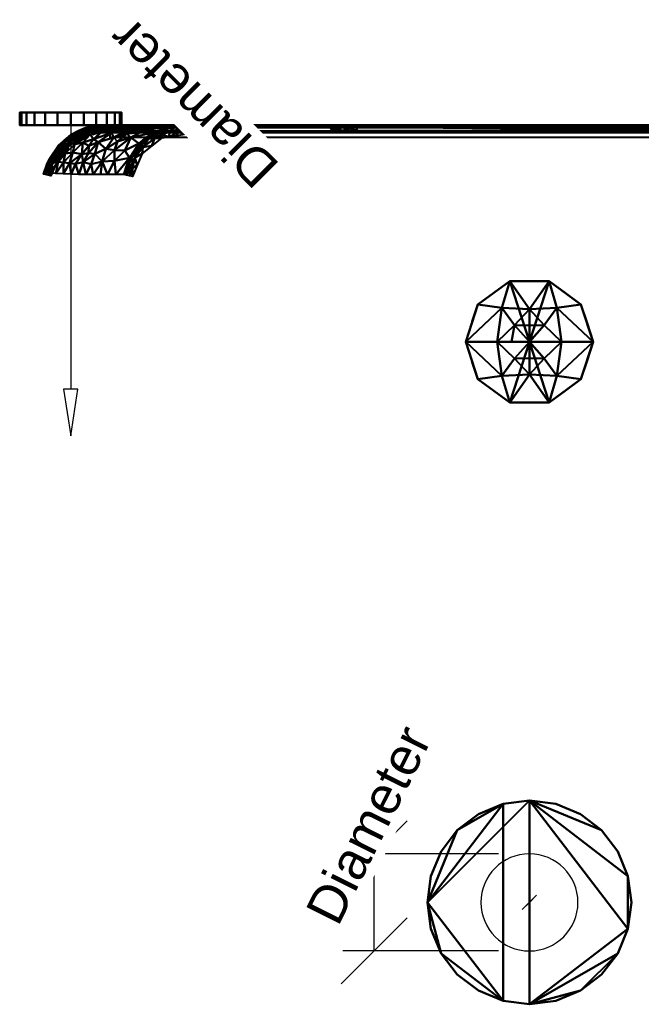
# Model space of a CAD drawing. Header units: millimetres. Extents: x -200 to 197, y -707 to 41.
# Tile 1 of 2: x -200 to 44, y -345 to 41. Entities that reach past the tile are written whole.
import ezdxf

# ---------------------------------------------------------------- set-up
doc = ezdxf.new("R2010")
doc.units = ezdxf.units.MM
doc.layers.add('G-IMPT', color=8, linetype='Continuous', lineweight=30)
doc.layers.add('P-SANR-FIXT', color=6, linetype='Continuous', lineweight=30)
doc.styles.add('Arial', font='arial.ttf', dxfattribs={"height": 14.6304})

# ---------------------------------------------------------------- blocks, each defined once
blk = doc.blocks.new('CL26985-6DAWDSTDG - CL26985-6DAWDSTDG_ipt-126039-View 1')
at = {"layer": 'G-IMPT', "lineweight": 40}
mesh = blk.add_polyface(dxfattribs=at)
corners = [(-167.92, 353.06, 0), (-174.22, 353.09, 0.98), (-179.94, 353.11, 3.75), (-184.74, 353.12, 7.95), (-188.37, 353.14, 13.18), (-190.68, 353.15, 19.13), (-190.67, 353.32, 19.13), (-190.66, 353.5, 19.13), (-185.4, 356.49, 8.93), (-177.15, 362.2, 2.49), (-167.21, 368.45, 0.33), (-167.57, 360.76, 0.16), (-188.03, 354.99, 14.03), (-176.88, 357.15, 2.17), (-181.28, 359.34, 5.71), (-171.9, 365.5, 1.35), (-172.78, 360.32, 0.8)]
mesh.append_faces([[corners[k] for k in face] for face in [(15, 16, 9), (0, 16, 11), (14, 3, 8), (5, 12, 4)]], dxfattribs={"vtx0": -1, "vtx1": -1})
mesh.append_faces([[corners[k] for k in face] for face in [(11, 16, 15), (13, 16, 1), (9, 16, 13), (2, 14, 13)]], dxfattribs={"vtx0": -1, "vtx1": -1, "vtx2": -1})
mesh.append_faces([[corners[k] for k in face] for face in [(13, 1, 2), (12, 5, 6), (8, 3, 4), (14, 2, 3), (16, 0, 1)]], dxfattribs={"vtx0": -1, "vtx2": -1})
mesh.append_faces([[corners[k] for k in face] for face in [(12, 8, 4), (14, 9, 13)]], dxfattribs={"vtx1": -1, "vtx2": -1})
mesh.append_faces([[corners[k] for k in face] for face in [(15, 10, 11), (6, 7, 12)]], dxfattribs={"vtx2": -1})
mesh = blk.add_polyface(dxfattribs=at)
corners = [(-190.68, 353.15, 19.13), (-188.37, 353.14, 13.18), (-184.74, 353.12, 7.95), (-179.95, 353.11, 3.75), (-174.21, 353.09, 0.97), (-167.92, 353.06, 0), (-167.92, 350.9, 0.85), (-167.92, 350, 3), (-174.76, 350, 4.36), (-180.65, 350, 8.08), (-185.09, 350, 13.46), (-187.78, 350, 19.87), (-189.88, 350.93, 19.33), (-182.04, 350.95, 6.39), (-186.55, 351.76, 10.69), (-177.13, 351.73, 2.45), (-186.17, 350.45, 12.21), (-175.81, 350.44, 3.11), (-190.28, 352.04, 19.23), (-167.92, 351.98, 0.43), (-182.43, 352.08, 5.85), (-172.36, 351.39, 0.96), (-188.83, 351.44, 15.13), (-172.28, 352.28, 0.55), (-189.2, 352.34, 15.06), (-172.03, 350.66, 1.56), (-167.92, 350.45, 1.93), (-172.3, 350.17, 2.53), (-188.3, 350.7, 15.51), (-188.83, 350.47, 19.6), (-187.42, 350.2, 15.58), (-185.47, 350.1, 12.58), (-175.71, 350.1, 3.93), (-177.71, 350, 6.22), (-186.96, 351.04, 12.17), (-178.38, 350.96, 3.71), (-171.34, 350, 3.68), (-182.37, 350.23, 8.12), (-179.13, 350.26, 5.34)]
mesh.append_faces([[corners[k] for k in face] for face in [(36, 26, 7)]], dxfattribs={"vtx0": -1})
mesh.append_faces([[corners[k] for k in face] for face in [(18, 22, 12), (5, 23, 4), (29, 30, 11), (19, 23, 5), (1, 24, 0)]], dxfattribs={"vtx0": -1, "vtx1": -1})
mesh.append_faces([[corners[k] for k in face] for face in [(13, 14, 20), (22, 34, 28), (15, 20, 3), (14, 34, 22), (24, 22, 18), (23, 21, 15), (28, 30, 29), (2, 20, 14), (37, 31, 16), (27, 17, 25), (20, 15, 35), (16, 31, 30), (17, 27, 32), (6, 25, 21), (13, 34, 14), (35, 13, 20), (19, 21, 23), (35, 15, 21), (12, 22, 28), (1, 14, 24), (4, 23, 15), (22, 24, 14), (21, 25, 35), (36, 27, 26), (25, 26, 27), (27, 8, 32), (16, 28, 34), (28, 16, 30), (10, 30, 31), (9, 31, 37), (38, 17, 32), (38, 32, 33), (13, 35, 38), (16, 34, 13), (37, 13, 38), (25, 17, 35), (13, 37, 16), (17, 38, 35), (9, 37, 38)]], dxfattribs={"vtx0": -1, "vtx1": -1, "vtx2": -1})
mesh.append_faces([[corners[k] for k in face] for face in [(14, 1, 2), (15, 3, 4), (25, 6, 26), (30, 10, 11), (31, 9, 10), (32, 8, 33), (38, 33, 9)]], dxfattribs={"vtx0": -1, "vtx2": -1})
mesh.append_faces([[corners[k] for k in face] for face in [(2, 3, 20), (19, 6, 21), (18, 0, 24), (29, 12, 28), (36, 8, 27)]], dxfattribs={"vtx1": -1, "vtx2": -1})
mesh = blk.add_polyface(dxfattribs=at)
corners = [(-167.92, 353.06, 0), (167.92, 353.06, 0), (167.92, 350.9, 0.86), (167.92, 350, 3), (-167.92, 350, 3), (-167.92, 350.9, 0.86)]
mesh.append_faces([[corners[k] for k in face] for face in [(1, 5, 0)]], dxfattribs={"vtx0": -1})
mesh.append_faces([[corners[k] for k in face] for face in [(5, 1, 2)]], dxfattribs={"vtx0": -1, "vtx2": -1})
mesh.append_faces([[corners[k] for k in face] for face in [(2, 3, 4, 5)]], dxfattribs={"vtx3": -1})
mesh = blk.add_polyface(dxfattribs=at)
corners = [(-164.64, 350, 4.62), (164.64, 350, 4.62), (164.64, 348.67, 2.31), (164.62, 347.33), (-164.62, 347.33, 0), (-164.64, 348.67, 2.31)]
mesh.append_faces([[corners[k] for k in face] for face in [(5, 2, 4)]], dxfattribs={"vtx0": -1, "vtx1": -1})
mesh.append_faces([[corners[k] for k in face] for face in [(3, 4, 2)]], dxfattribs={"vtx1": -1})
mesh.append_faces([[corners[k] for k in face] for face in [(5, 0, 1, 2)]], dxfattribs={"vtx3": -1})
mesh = blk.add_polyface(dxfattribs=at)
corners = [(-134.68, 3.5), (-141.48, 3.42, 0.65), (-147.89, 3.3, 2.94), (-153.22, 3.19, 7.13), (-156.95, 3.12, 12.83), (-159.15, 3.09, 19.29), (-176.83, 174.98, 19.28), (-188.85, 347.35, 18.77), (-187.01, 347.35, 13.41), (-184.24, 347.34, 8.65), (-180.37, 347.34, 4.69), (-175.56, 347.34, 1.93), (-170.22, 347.33, 0.44), (-164.62, 347.33, 0), (-160.36, 278.42, 0), (-155.28, 209.57, 0), (-149.33, 140.79, 0), (-142.48, 72.1, 0), (-175.18, 232.64, 6.73), (-182.84, 261.16, 19.03), (-163.12, 117.56, 4.76), (-165.51, 64.87, 19.29), (-182.16, 286.48, 11.07), (-174.35, 283.46, 3.24), (-162.81, 69.7, 9.77), (-152.31, 69.42, 1.57), (-185.85, 304.26, 18.9), (-170.55, 304.18, 1.08), (-165.75, 239.99, 0.97), (-180.07, 305.73, 6.6), (-162.7, 316.33, 0), (-156.35, 51.95, 4.79), (-160.46, 174.48, 0.96), (-170.53, 138.2, 11.25), (-138.19, 34.34, 0), (-145.69, 52.75, 0.38), (-150.51, 96.72, 0.41), (-157.81, 114.56, 1.9), (-163.98, 155.91, 2.98), (-167.87, 206.54, 2.76), (-169.24, 160.71, 6.67), (-175.64, 195.61, 11.4), (-147.7, 33.37, 1.36), (-165.69, 296.97, 0.23), (-163.89, 262.91, 0.29), (-157.82, 244, 0), (-168.69, 271.84, 1.16), (-160.73, 226.42, 0.23), (-158.36, 193.62, 0.26), (-152.31, 175.18, 0), (-163.55, 207.18, 1.06), (-155.12, 157.61, 0.24), (-157.66, 140.93, 1.01), (-152.24, 126.62, 0.24), (-145.91, 106.44, 0), (-152.63, 47.79, 2.72), (-162.33, 33.98, 19.29), (-162.83, 49.51, 14), (-171.17, 119.92, 19.29), (-167.62, 93.53, 14.27), (-158.74, 31.93, 9.93), (-184.23, 320.46, 10.98), (-184.84, 303.49, 14.4), (-182.84, 271.24, 14.67), (-179.83, 218.07, 19.15), (-179.12, 245.37, 10.74), (-180.47, 236.7, 14.94), (-178.14, 205.73, 15.11), (-175.16, 172.82, 14.5), (-174, 147.45, 19.28), (-171.91, 133.74, 15.22), (-172.98, 167.01, 10.97), (-176.53, 319.32, 3.19), (-178.55, 269.18, 7.56), (-161.59, 84.71, 6.32), (-157.93, 85.18, 3.43), (-166.2, 106.2, 9.23), (-172.3, 243.74, 3.67), (-171.02, 197.04, 5.41), (-172.82, 187.64, 8.12), (-168.34, 92.4, 19.29)]
mesh.append_faces([[corners[k] for k in face] for face in [(8, 62, 7), (34, 35, 17), (19, 66, 64), (69, 70, 58)]], dxfattribs={"vtx0": -1, "vtx1": -1})
mesh.append_faces([[corners[k] for k in face] for face in [(20, 74, 76), (38, 39, 32), (31, 74, 75), (26, 62, 63), (57, 60, 4), (40, 38, 20), (1, 42, 35), (1, 35, 34), (42, 55, 25), (35, 42, 25), (47, 48, 50), (35, 36, 17), (49, 51, 48), (37, 36, 25), (22, 61, 29), (43, 46, 27), (72, 27, 23), (21, 59, 57), (33, 76, 59), (22, 29, 73), (43, 44, 46), (61, 62, 8), (44, 45, 47), (67, 64, 66), (28, 39, 77), (72, 29, 10), (23, 77, 73), (60, 31, 3), (30, 43, 12), (74, 31, 24), (37, 52, 36), (52, 38, 32), (18, 78, 79), (36, 35, 25), (75, 37, 25), (53, 54, 36), (38, 37, 20), (51, 52, 32), (20, 76, 40), (28, 47, 50), (78, 38, 40), (39, 78, 77), (71, 33, 68), (78, 18, 77), (6, 67, 68), (63, 65, 66), (55, 2, 31), (44, 43, 14), (12, 43, 27), (44, 28, 46), (77, 46, 28), (23, 27, 46), (48, 47, 15), (44, 47, 28), (48, 32, 50), (32, 39, 50), (39, 28, 50), (53, 51, 16), (48, 51, 32), (52, 51, 53), (38, 52, 37), (52, 53, 36), (2, 55, 42), (75, 55, 31), (60, 57, 24), (4, 56, 57), (70, 68, 33), (57, 59, 24), (68, 70, 69), (31, 60, 24), (29, 61, 9), (62, 61, 22), (62, 22, 63), (65, 63, 22), (22, 73, 65), (18, 41, 65), (63, 66, 19), (41, 67, 66), (41, 66, 65), (68, 67, 41), (71, 68, 41), (58, 70, 59), (59, 70, 33), (79, 71, 41), (40, 33, 71), (27, 72, 11), (29, 72, 23), (23, 73, 29), (65, 73, 18), (76, 74, 24), (75, 74, 20), (37, 75, 20), (75, 25, 55), (59, 76, 24), (76, 33, 40), (73, 77, 18), (77, 23, 46), (38, 78, 39), (79, 78, 40), (71, 79, 40), (18, 79, 41)]], dxfattribs={"vtx0": -1, "vtx1": -1, "vtx2": -1})
mesh.append_faces([[corners[k] for k in face] for face in [(72, 10, 11), (29, 9, 10), (63, 19, 26), (43, 30, 14), (27, 11, 12), (59, 21, 80), (44, 14, 45), (48, 15, 49), (53, 16, 54), (62, 26, 7)]], dxfattribs={"vtx0": -1, "vtx2": -1})
mesh.append_faces([[corners[k] for k in face] for face in [(8, 9, 61), (2, 3, 31), (1, 2, 42), (45, 15, 47), (49, 16, 51), (54, 17, 36), (56, 21, 57), (3, 4, 60), (6, 64, 67), (69, 6, 68), (80, 58, 59)]], dxfattribs={"vtx1": -1, "vtx2": -1})
mesh.append_faces([[corners[k] for k in face] for face in [(4, 5, 56), (12, 13, 30), (34, 0, 1)]], dxfattribs={"vtx2": -1})
mesh = blk.add_polyface(dxfattribs=at)
corners = [(134.68, 3.5), (89.64, 3.5), (80.26, 200.34), (76.62, 209.08), (67.72, 212.3), (-67.72, 212.3), (-76.62, 209.08), (-80.26, 200.34), (-89.64, 3.5), (-134.68, 3.5), (-142.48, 72.1), (-149.33, 140.79), (-155.28, 209.57), (-160.36, 278.42), (-164.62, 347.33), (164.62, 347.33), (160.36, 278.42), (155.28, 209.57), (149.33, 140.79), (142.48, 72.1)]
mesh.append_faces([[corners[k] for k in face] for face in [(1, 19, 0), (10, 8, 9)]], dxfattribs={"vtx0": -1})
mesh.append_faces([[corners[k] for k in face] for face in [(2, 18, 19, 1), (4, 15, 16, 3), (3, 16, 17), (15, 4, 5, 14), (7, 11, 12)]], dxfattribs={"vtx0": -1, "vtx2": -1})
mesh.append_faces([[corners[k] for k in face] for face in [(17, 18, 2, 3), (7, 8, 10, 11), (5, 6, 13, 14), (12, 13, 6, 7)]], dxfattribs={"vtx1": -1, "vtx3": -1})
mesh = blk.add_polyface(dxfattribs=at)
corners = [(-67.72, 209.4, 2.22), (-74.49, 206.84, 1.96), (-77.37, 200.2, 2.22), (-78.44, 200.26, 0.62), (-80.26, 200.34), (-76.62, 209.08, 0.01), (-67.72, 212.3), (-67.72, 210.48, 0.62), (-71.1, 208.12, 2.09), (-73.68, 208.99, 0.47), (-75.93, 203.52, 2.09), (-76.3, 205.87, 0.83), (-78.44, 204.71, 0.01), (-77.28, 206.56, 0.13), (-79.58, 200.31, 0.23), (-78.59, 203.28, 0.23), (-77.64, 202.99, 0.9), (-72.17, 210.69, 0.01), (-70.66, 209.66, 1), (-70.93, 210.62, 0.27)]
mesh.append_faces([[corners[k] for k in face] for face in [(7, 19, 6), (10, 11, 1), (5, 13, 12), (2, 16, 10), (0, 18, 7), (6, 19, 17)]], dxfattribs={"vtx0": -1, "vtx1": -1})
mesh.append_faces([[corners[k] for k in face] for face in [(9, 13, 5), (1, 11, 9), (8, 9, 18), (7, 18, 19), (3, 15, 16), (9, 11, 13), (15, 12, 13), (11, 16, 15), (12, 15, 14), (11, 15, 13), (11, 10, 16), (19, 18, 9), (9, 17, 19)]], dxfattribs={"vtx0": -1, "vtx1": -1, "vtx2": -1})
mesh.append_faces([[corners[k] for k in face] for face in [(9, 8, 1), (9, 5, 17)]], dxfattribs={"vtx0": -1, "vtx2": -1})
mesh.append_faces([[corners[k] for k in face] for face in [(4, 12, 14)]], dxfattribs={"vtx1": -1})
mesh.append_faces([[corners[k] for k in face] for face in [(2, 3, 16), (0, 8, 18), (3, 14, 15)]], dxfattribs={"vtx1": -1, "vtx2": -1})
mesh = blk.add_polyface(dxfattribs=at)
corners = [(67.72, 209.4, 2.22), (-67.72, 209.4, 2.22), (-67.72, 210.48, 0.62), (-67.72, 212.3), (67.72, 212.3), (67.72, 210.48, 0.62)]
mesh.append_faces([[corners[k] for k in face] for face in [(2, 0, 1)]], dxfattribs={"vtx0": -1})
mesh.append_faces([[corners[k] for k in face] for face in [(3, 5, 2), (0, 2, 5)]], dxfattribs={"vtx0": -1, "vtx1": -1})
mesh.append_faces([[corners[k] for k in face] for face in [(4, 5, 3)]], dxfattribs={"vtx1": -1})
mesh = blk.add_polyface(dxfattribs=at)
corners = [(-134.68, 0, 3.5), (-144.3, 0, 5.11), (-151.96, 0, 11.12), (-155.77, 0, 20.09), (-158.03, 0.88, 19.56), (-159.15, 3.09, 19.29), (-156.96, 3.12, 12.85), (-153.25, 3.19, 7.16), (-147.85, 3.3, 2.92), (-141.46, 3.41, 0.65), (-134.68, 3.5, 0), (-134.68, 1.03, 1.03), (-149.5, 0.85, 5.38), (-154.63, 1.44, 10.01), (-144.11, 1.65, 1.89), (-134.68, 2.44, 0.44), (-139.01, 1.67, 0.77), (-138.39, 0, 4.12), (-141.21, 0.41, 2.49), (-134.68, 0.51, 2.26), (-138.9, 3.45, 0.4), (-139.99, 2.56, 0.51), (-144.66, 3.36, 1.78), (-158.62, 2.05, 19.42), (-157.08, 1.4, 14.86), (-153.86, 0, 15.61), (-154.77, 0.36, 12.8), (-156.9, 0.44, 19.83), (-157.79, 3.11, 15.28), (-157.27, 2.26, 14.08), (-156.55, 0.49, 16.36), (-155.69, 0.1, 16.84), (-151.66, 0.26, 8.64), (-148.13, 0, 8.12), (-147.09, 0.19, 5.2), (-145.48, 0.73, 3.29), (-150.34, 2.11, 4.85), (-137.65, 0.57, 1.7), (-137.96, 0.13, 2.69), (-155.11, 3.15, 10.01), (-154.1, 2.3, 8.5), (-141.34, 0, 4.62), (-153.65, 0.67, 9.95), (-152.27, 1.13, 7.43), (-144.13, 0.24, 3.68), (-147.01, 2.3, 2.72), (-147.31, 1.4, 3.42)]
mesh.append_faces([[corners[k] for k in face] for face in [(8, 36, 7), (7, 40, 39), (11, 16, 15), (20, 21, 9), (17, 38, 0), (9, 21, 22), (27, 31, 3), (4, 30, 27), (3, 31, 25), (33, 34, 1), (0, 38, 19), (22, 45, 8)]], dxfattribs={"vtx0": -1, "vtx1": -1})
mesh.append_faces([[corners[k] for k in face] for face in [(13, 26, 24), (35, 34, 12), (21, 15, 16), (15, 21, 20), (38, 41, 18), (34, 32, 12), (30, 24, 26), (39, 40, 29), (29, 13, 24), (26, 32, 2), (11, 37, 16), (36, 45, 46), (45, 22, 14), (22, 21, 14), (18, 14, 16), (37, 38, 18), (14, 21, 16), (32, 42, 43), (27, 30, 31), (28, 29, 23), (23, 29, 24), (24, 30, 4), (31, 26, 25), (26, 31, 30), (42, 32, 26), (32, 34, 33), (14, 46, 45), (14, 18, 35), (44, 35, 18), (45, 36, 8), (12, 32, 43), (38, 37, 19), (16, 37, 18), (36, 43, 40), (36, 40, 7), (29, 40, 13), (44, 34, 35), (26, 13, 42), (42, 13, 43), (40, 43, 13), (36, 12, 43), (41, 44, 18), (1, 34, 44), (14, 35, 46), (35, 12, 46), (36, 46, 12)]], dxfattribs={"vtx0": -1, "vtx1": -1, "vtx2": -1})
mesh.append_faces([[corners[k] for k in face] for face in [(37, 11, 19), (44, 41, 1), (26, 2, 25)]], dxfattribs={"vtx0": -1, "vtx2": -1})
mesh.append_faces([[corners[k] for k in face] for face in [(28, 6, 29), (4, 23, 24), (6, 39, 29), (33, 2, 32), (17, 41, 38)]], dxfattribs={"vtx1": -1, "vtx2": -1})
mesh.append_faces([[corners[k] for k in face] for face in [(23, 5, 28), (20, 10, 15)]], dxfattribs={"vtx2": -1})
blk = doc.blocks.new('CL26985-6DAWDSTDG - Winplus ll Dual Top 3_4_5L Slow SC W WT-126040-View 1')
at = {"extrusion": (0, -1, 0)}
blk.add_blockref('CL26985-6DAWDSTDG - CL26985-6DAWDSTDG_ipt-126039-View 1', (0, 0), dxfattribs=at)

msp = doc.modelspace()

# ---------------------------------------------------------------- linework, layer by layer
at = {"color": 94, "lineweight": 30}
for p, q in [((-190.05, 0, 180), (-169.95, 0, 180)), ((-180, 0, 169.95), (-180, 0, 190.05))]:
    msp.add_line(p, q, dxfattribs=at)
at = {"color": 5, "lineweight": 30}
for p, q in [((-180, 0, 180), (-180, -103.63, 180)), ((0, -305), (0, -305, -103.63))]:
    msp.add_line(p, q, dxfattribs=at)
at = {"color": 1, "lineweight": 30}
for p, q in [((-167.81, 0, 190.05), (-106.85, 0, 190.05)), ((-167.81, 0, 169.95), (-106.85, 0, 169.95)), ((-131.98, 0, 202.99), (-106.1, 0, 177.11)), ((-131.98, 0, 182.89), (-106.1, 0, 157.01)), ((-119.04, 0, 169.95), (-119.04, 0, 190.05)), ((-48.02, -273.01), (-73.9, -298.89)), ((-12.19, -285.95), (-73.15, -285.95)), ((-60.96, -324.05), (-60.96, -285.95)), ((-48.02, -311.11), (-73.9, -336.99)), ((-12.19, -324.05), (-73.15, -324.05))]:
    msp.add_line(p, q, dxfattribs=at)
at = {"color": 5, "lineweight": 30}
for points in [[(-180, -121.92, 180), (-177.17, -103.63, 177.17), (-182.83, -103.63, 182.83), (-180, -121.92, 180)], [(0, -305, -121.92), (2.83, -302.17, -103.63), (-2.83, -307.83, -103.63), (0, -305, -121.92)]]:
    msp.add_polyline3d(points, dxfattribs=at)
at = {"color": 94, "lineweight": 30, "extrusion": (0, -1, 0)}
msp.add_circle((-180, 180), 10.05, dxfattribs=at)
at = {"color": 94, "lineweight": 30, "extrusion": (0, 0, -1)}
msp.add_circle((0, -305), 19.05, dxfattribs=at)

# ---------------------------------------------------------------- block references
at = {"layer": 'P-SANR-FIXT', "lineweight": 40}
msp.add_blockref('CL26985-6DAWDSTDG - Winplus ll Dual Top 3_4_5L Slow SC W WT-126040-View 1', (0, 0, 387.33), dxfattribs=at)

# ---------------------------------------------------------------- meshes
mesh = msp.add_polyface(dxfattribs=at)
corners = [(-200, 5, 180), (-199.32, 5, 185.18), (-197.32, 5, 190), (-194.14, 5, 194.14), (-190, 5, 197.32), (-185.18, 5, 199.32), (-180, 5, 200), (-174.82, 5, 199.32), (-170, 5, 197.32), (-165.86, 5, 194.14), (-162.68, 5, 190), (-160.68, 5, 185.18), (-160, 5, 180), (-160.68, 5, 174.82), (-162.68, 5, 170), (-165.86, 5, 165.86), (-170, 5, 162.68), (-174.82, 5, 160.68), (-180, 5, 160), (-185.18, 5, 160.68), (-190, 5, 162.68), (-194.14, 5, 165.86), (-197.32, 5, 170), (-199.32, 5, 174.82)]
mesh.append_faces([[corners[k] for k in face] for face in [(6, 2, 5)]], dxfattribs={"vtx0": -1, "vtx1": -1})
mesh.append_faces([[corners[k] for k in face] for face in [(9, 14, 2, 8)]], dxfattribs={"vtx0": -1, "vtx1": -1, "vtx2": -1})
mesh.append_faces([[corners[k] for k in face] for face in [(22, 1, 17, 19)]], dxfattribs={"vtx0": -1, "vtx1": -1, "vtx2": -1, "vtx3": -1})
mesh.append_faces([[corners[k] for k in face] for face in [(14, 9, 10, 12), (17, 1, 2, 14)]], dxfattribs={"vtx0": -1, "vtx2": -1, "vtx3": -1})
mesh.append_faces([[corners[k] for k in face] for face in [(21, 22, 19, 20)]], dxfattribs={"vtx1": -1})
mesh.append_faces([[corners[k] for k in face] for face in [(3, 4, 5, 2), (23, 0, 1, 22), (10, 11, 12), (12, 13, 14), (15, 16, 17, 14), (17, 18, 19)]], dxfattribs={"vtx2": -1})
mesh.append_faces([[corners[k] for k in face] for face in [(6, 7, 8, 2)]], dxfattribs={"vtx2": -1, "vtx3": -1})
mesh = msp.add_polyface(dxfattribs=at)
corners = [(-160, 0, 180), (-160.68, 0, 174.82), (-162.68, 0, 170), (-165.86, 0, 165.86), (-170, 0, 162.68), (-174.82, 0, 160.68), (-180, 0, 160), (-185.18, 0, 160.68), (-190, 0, 162.68), (-194.14, 0, 165.86), (-197.32, 0, 170), (-199.32, 0, 174.82), (-200, 0, 180), (-200, 5, 180), (-199.32, 5, 174.82), (-197.32, 5, 170), (-194.14, 5, 165.86), (-190, 5, 162.68), (-185.18, 5, 160.68), (-180, 5, 160), (-174.82, 5, 160.68), (-170, 5, 162.68), (-165.86, 5, 165.86), (-162.68, 5, 170), (-160.68, 5, 174.82), (-160, 5, 180)]
mesh.append_faces([[corners[k] for k in face] for face in [(13, 14, 11, 12), (0, 1, 24, 25)]], dxfattribs={"vtx1": -1})
mesh.append_faces([[corners[k] for k in face] for face in [(14, 15, 10, 11), (16, 17, 8, 9), (15, 16, 9, 10), (17, 18, 7, 8), (6, 7, 18, 19), (19, 20, 5, 6), (20, 21, 4, 5), (22, 23, 2, 3), (21, 22, 3, 4), (23, 24, 1, 2)]], dxfattribs={"vtx1": -1, "vtx3": -1})
mesh = msp.add_polyface(dxfattribs=at)
corners = [(-200, 0, 180), (-199.32, 0, 185.18), (-197.32, 0, 190), (-194.14, 0, 194.14), (-190, 0, 197.32), (-185.18, 0, 199.32), (-180, 0, 200), (-174.82, 0, 199.32), (-170, 0, 197.32), (-165.86, 0, 194.14), (-162.68, 0, 190), (-160.68, 0, 185.18), (-160, 0, 180), (-160, 5, 180), (-160.68, 5, 185.18), (-162.68, 5, 190), (-165.86, 5, 194.14), (-170, 5, 197.32), (-174.82, 5, 199.32), (-180, 5, 200), (-185.18, 5, 199.32), (-190, 5, 197.32), (-194.14, 5, 194.14), (-197.32, 5, 190), (-199.32, 5, 185.18), (-200, 5, 180)]
mesh.append_faces([[corners[k] for k in face] for face in [(13, 14, 11, 12), (0, 1, 24, 25)]], dxfattribs={"vtx1": -1})
mesh.append_faces([[corners[k] for k in face] for face in [(14, 15, 10, 11), (16, 17, 8, 9), (15, 16, 9, 10), (17, 18, 7, 8), (6, 7, 18, 19), (19, 20, 5, 6), (20, 21, 4, 5), (22, 23, 2, 3), (21, 22, 3, 4), (23, 24, 1, 2)]], dxfattribs={"vtx1": -1, "vtx3": -1})
mesh = msp.add_polyface(dxfattribs=at)
corners = [(-200, 0, 180), (-199.32, 0, 174.82), (-197.32, 0, 170), (-194.14, 0, 165.86), (-190, 0, 162.68), (-185.18, 0, 160.68), (-180, 0, 160), (-174.82, 0, 160.68), (-170, 0, 162.68), (-165.86, 0, 165.86), (-162.68, 0, 170), (-160.68, 0, 174.82), (-160, 0, 180), (-160.68, 0, 185.18), (-162.68, 0, 190), (-165.86, 0, 194.14), (-170, 0, 197.32), (-174.82, 0, 199.32), (-180, 0, 200), (-185.18, 0, 199.32), (-190, 0, 197.32), (-194.14, 0, 194.14), (-197.32, 0, 190), (-199.32, 0, 185.18)]
mesh.append_faces([[corners[k] for k in face] for face in [(19, 22, 18)]], dxfattribs={"vtx0": -1, "vtx1": -1})
mesh.append_faces([[corners[k] for k in face] for face in [(2, 7, 23, 1)]], dxfattribs={"vtx0": -1, "vtx1": -1, "vtx2": -1})
mesh.append_faces([[corners[k] for k in face] for face in [(7, 10, 22, 23)]], dxfattribs={"vtx0": -1, "vtx1": -1, "vtx3": -1})
mesh.append_faces([[corners[k] for k in face] for face in [(10, 14, 15, 22)]], dxfattribs={"vtx0": -1, "vtx2": -1, "vtx3": -1})
mesh.append_faces([[corners[k] for k in face] for face in [(0, 1, 23)]], dxfattribs={"vtx1": -1})
mesh.append_faces([[corners[k] for k in face] for face in [(15, 16, 22)]], dxfattribs={"vtx1": -1, "vtx2": -1})
mesh.append_faces([[corners[k] for k in face] for face in [(3, 4, 5, 2), (12, 13, 14)]], dxfattribs={"vtx2": -1})
mesh.append_faces([[corners[k] for k in face] for face in [(10, 11, 12, 14), (5, 6, 7, 2), (16, 17, 18, 22)]], dxfattribs={"vtx2": -1, "vtx3": -1})
mesh.append_faces([[corners[k] for k in face] for face in [(7, 8, 9, 10), (19, 20, 21, 22)]], dxfattribs={"vtx3": -1})
mesh = msp.add_polyface(dxfattribs=at)
corners = [(-25, -85, 732.25), (-20.23, -70.31, 732.25), (-7.73, -61.22, 732.25), (7.73, -61.22, 732.25), (20.23, -70.31, 732.25), (25, -85, 732.25), (0, -85, 732.25)]
mesh.append_faces([[corners[k] for k in face] for face in [(1, 2, 6, 0)]], dxfattribs={"vtx1": -1})
mesh.append_faces([[corners[k] for k in face] for face in [(2, 3, 6)]], dxfattribs={"vtx1": -1, "vtx2": -1})
mesh.append_faces([[corners[k] for k in face] for face in [(4, 5, 6, 3)]], dxfattribs={"vtx2": -1})
mesh = msp.add_polyface(dxfattribs=at)
corners = [(-25, -85, 777.25), (-20.23, -70.31, 777.25), (-7.73, -61.22, 777.25), (7.73, -61.22, 777.25), (20.23, -70.31, 777.25), (25, -85, 777.25), (25, -85, 732.25), (20.23, -70.31, 732.25), (7.73, -61.22, 732.25), (-7.73, -61.22, 732.25), (-20.23, -70.31, 732.25), (-25, -85, 732.25), (13.98, -65.76, 777.25), (13.98, -65.76, 732.25), (22.61, -77.65, 777.25), (22.61, -77.65, 732.25), (0, -61.22, 777.25), (0, -61.22, 732.25), (-13.98, -65.76, 732.25), (-13.98, -65.76, 777.25), (-22.43, -77.08, 732.25), (-22.61, -77.65, 777.25)]
mesh.append_faces([[corners[k] for k in face] for face in [(15, 14, 5, 6)]], dxfattribs={"vtx0": -1})
mesh.append_faces([[corners[k] for k in face] for face in [(20, 1, 10), (1, 20, 21), (11, 21, 20)]], dxfattribs={"vtx0": -1, "vtx1": -1})
mesh.append_faces([[corners[k] for k in face] for face in [(14, 15, 7, 4), (13, 12, 4, 7)]], dxfattribs={"vtx0": -1, "vtx2": -1})
mesh.append_faces([[corners[k] for k in face] for face in [(3, 12, 13, 8), (17, 9, 2, 16), (19, 2, 9, 18), (16, 3, 8, 17), (18, 10, 1, 19)]], dxfattribs={"vtx1": -1, "vtx3": -1})
mesh.append_faces([[corners[k] for k in face] for face in [(11, 0, 21)]], dxfattribs={"vtx2": -1})
mesh = msp.add_polyface(dxfattribs=at)
corners = [(0, -85, 781), (12.64, -85, 780.06), (25, -85, 777.25), (20.23, -70.31, 777.25), (7.73, -61.22, 777.25), (-7.73, -61.22, 777.25), (-20.23, -70.31, 777.25), (-25, -85, 777.25), (-12.64, -85, 780.06), (0, -85, 781), (0, -85, 781), (0, -85, 781), (0, -85, 781), (0, -85, 781), (0, -85, 781), (0, -85, 781), (0, -85, 781), (0, -85, 781), (0, -85, 781), (0, -85, 781), (0, -85, 781), (0, -85, 781), (0, -72.17, 780.03), (5.8, -78.45, 780.55), (-5.8, -78.45, 780.55), (-7, -85, 780.48), (0, -78.63, 780.76), (10.77, -71.61, 779.25), (-10.77, -71.61, 779.25)]
mesh.append_faces([[corners[k] for k in face] for face in [(4, 27, 3), (8, 28, 7), (6, 28, 5)]], dxfattribs={"vtx0": -1, "vtx1": -1})
mesh.append_faces([[corners[k] for k in face] for face in [(23, 27, 22), (27, 4, 22), (1, 27, 23), (23, 22, 26), (24, 26, 22), (5, 28, 22), (24, 28, 8), (28, 24, 22)]], dxfattribs={"vtx0": -1, "vtx1": -1, "vtx2": -1})
mesh.append_faces([[corners[k] for k in face] for face in [(28, 6, 7)]], dxfattribs={"vtx0": -1, "vtx2": -1})
mesh.append_faces([[corners[k] for k in face] for face in [(17, 23, 26), (21, 1, 23), (14, 26, 24)]], dxfattribs={"vtx1": -1})
mesh.append_faces([[corners[k] for k in face] for face in [(2, 3, 27), (8, 25, 24), (1, 2, 27), (4, 5, 22)]], dxfattribs={"vtx1": -1, "vtx2": -1})
mesh.append_faces([[corners[k] for k in face] for face in [(25, 11, 24)]], dxfattribs={"vtx2": -1})
mesh = msp.add_polyface(dxfattribs=at)
corners = [(25, -85, 732.25), (20.23, -99.69, 732.25), (7.73, -108.78, 732.25), (-7.73, -108.78, 732.25), (-20.23, -99.69, 732.25), (-25, -85, 732.25), (0, -85, 732.25)]
mesh.append_faces([[corners[k] for k in face] for face in [(3, 6, 2)]], dxfattribs={"vtx0": -1, "vtx1": -1})
mesh.append_faces([[corners[k] for k in face] for face in [(1, 2, 6, 0)]], dxfattribs={"vtx1": -1})
mesh.append_faces([[corners[k] for k in face] for face in [(4, 5, 6, 3)]], dxfattribs={"vtx2": -1})
mesh = msp.add_polyface(dxfattribs=at)
corners = [(25, -85, 777.25), (20.23, -99.69, 777.25), (7.73, -108.78, 777.25), (-7.73, -108.78, 777.25), (-20.23, -99.69, 777.25), (-25, -85, 777.25), (-25, -85, 732.25), (-20.23, -99.69, 732.25), (-7.73, -108.78, 732.25), (7.73, -108.78, 732.25), (20.23, -99.69, 732.25), (25, -85, 732.25), (-22.43, -92.92, 732.25), (-22.61, -92.35, 777.25), (-13.98, -104.24, 732.25), (-13.98, -104.24, 777.25), (0, -108.78, 777.25), (0, -108.78, 732.25), (13.98, -104.24, 732.25), (13.98, -104.24, 777.25), (22.43, -92.92, 732.25), (22.61, -92.35, 777.25)]
mesh.append_faces([[corners[k] for k in face] for face in [(6, 13, 5)]], dxfattribs={"vtx0": -1})
mesh.append_faces([[corners[k] for k in face] for face in [(7, 4, 12), (20, 1, 10), (1, 20, 21), (11, 21, 20)]], dxfattribs={"vtx0": -1, "vtx1": -1})
mesh.append_faces([[corners[k] for k in face] for face in [(12, 4, 13)]], dxfattribs={"vtx0": -1, "vtx2": -1})
mesh.append_faces([[corners[k] for k in face] for face in [(6, 12, 13)]], dxfattribs={"vtx1": -1, "vtx2": -1})
mesh.append_faces([[corners[k] for k in face] for face in [(15, 4, 7, 14), (3, 15, 14, 8), (17, 9, 2, 16), (19, 2, 9, 18), (18, 10, 1, 19), (16, 3, 8, 17)]], dxfattribs={"vtx1": -1, "vtx3": -1})
mesh.append_faces([[corners[k] for k in face] for face in [(11, 0, 21)]], dxfattribs={"vtx2": -1})
mesh = msp.add_polyface(dxfattribs=at)
corners = [(0, -85, 781), (-12.64, -85, 780.06), (-25, -85, 777.25), (-20.23, -99.69, 777.25), (-7.73, -108.78, 777.25), (7.73, -108.78, 777.25), (20.23, -99.69, 777.25), (25, -85, 777.25), (12.64, -85, 780.06), (0, -85, 781), (0, -85, 781), (0, -85, 781), (0, -85, 781), (0, -85, 781), (0, -85, 781), (0, -85, 781), (0, -85, 781), (0, -85, 781), (0, -85, 781), (0, -85, 781), (0, -85, 781), (0, -85, 781), (0, -97.83, 780.03), (-5.8, -91.55, 780.55), (5.8, -91.55, 780.55), (0, -91.37, 780.76), (-10.77, -98.39, 779.25), (10.77, -98.39, 779.25)]
mesh.append_faces([[corners[k] for k in face] for face in [(24, 8, 10)]], dxfattribs={"vtx0": -1})
mesh.append_faces([[corners[k] for k in face] for face in [(4, 26, 3), (6, 27, 5), (8, 27, 7)]], dxfattribs={"vtx0": -1, "vtx1": -1})
mesh.append_faces([[corners[k] for k in face] for face in [(23, 26, 22), (26, 4, 22), (25, 23, 22), (1, 26, 23), (24, 25, 22), (5, 27, 22), (24, 27, 8), (27, 24, 22)]], dxfattribs={"vtx0": -1, "vtx1": -1, "vtx2": -1})
mesh.append_faces([[corners[k] for k in face] for face in [(27, 6, 7)]], dxfattribs={"vtx0": -1, "vtx2": -1})
mesh.append_faces([[corners[k] for k in face] for face in [(17, 23, 25)]], dxfattribs={"vtx1": -1})
mesh.append_faces([[corners[k] for k in face] for face in [(2, 3, 26), (4, 5, 22), (1, 2, 26)]], dxfattribs={"vtx1": -1, "vtx2": -1})
mesh.append_faces([[corners[k] for k in face] for face in [(23, 21, 1), (24, 14, 25)]], dxfattribs={"vtx2": -1})
mesh = msp.add_polyface(dxfattribs=at)
corners = [(-40, -305, 5), (-38.64, -315.35, 5), (-34.64, -325, 5), (-28.28, -333.28, 5), (-20, -339.64, 5), (-10.35, -343.64, 5), (0, -345, 5), (10.35, -343.64, 5), (20, -339.64, 5), (28.28, -333.28, 5), (34.64, -325, 5), (38.64, -315.35, 5), (40, -305, 5), (38.64, -294.65, 5), (34.64, -285, 5), (28.28, -276.72, 5), (20, -270.36, 5), (10.35, -266.36, 5), (0, -265, 5), (-10.35, -266.36, 5), (-20, -270.36, 5), (-28.28, -276.72, 5), (-34.64, -285, 5), (-38.64, -294.65, 5)]
mesh.append_faces([[corners[k] for k in face] for face in [(8, 6, 7), (21, 19, 20)]], dxfattribs={"vtx0": -1})
mesh.append_faces([[corners[k] for k in face] for face in [(2, 5, 0, 1)]], dxfattribs={"vtx0": -1, "vtx1": -1})
mesh.append_faces([[corners[k] for k in face] for face in [(21, 0, 18, 19)]], dxfattribs={"vtx0": -1, "vtx1": -1, "vtx3": -1})
mesh.append_faces([[corners[k] for k in face] for face in [(6, 10, 11, 18)]], dxfattribs={"vtx0": -1, "vtx2": -1, "vtx3": -1})
mesh.append_faces([[corners[k] for k in face] for face in [(4, 5, 2, 3)]], dxfattribs={"vtx1": -1})
mesh.append_faces([[corners[k] for k in face] for face in [(5, 6, 18, 0)]], dxfattribs={"vtx1": -1, "vtx2": -1, "vtx3": -1})
mesh.append_faces([[corners[k] for k in face] for face in [(16, 17, 18, 15)]], dxfattribs={"vtx2": -1})
mesh.append_faces([[corners[k] for k in face] for face in [(8, 9, 10, 6), (11, 12, 13, 18), (13, 14, 15, 18)]], dxfattribs={"vtx2": -1, "vtx3": -1})
mesh.append_faces([[corners[k] for k in face] for face in [(21, 22, 23, 0)]], dxfattribs={"vtx3": -1})
mesh = msp.add_polyface(dxfattribs=at)
corners = [(-40, -305), (-38.64, -294.65), (-34.64, -285), (-28.28, -276.72), (-20, -270.36), (-10.35, -266.36), (0, -265), (10.35, -266.36), (20, -270.36), (28.28, -276.72), (34.64, -285), (38.64, -294.65), (40, -305), (38.64, -315.35), (34.64, -325), (28.28, -333.28), (20, -339.64), (10.35, -343.64), (0, -345), (-10.35, -343.64), (-20, -339.64), (-28.28, -333.28), (-34.64, -325), (-38.64, -315.35)]
mesh.append_faces([[corners[k] for k in face] for face in [(16, 14, 15)]], dxfattribs={"vtx0": -1})
mesh.append_faces([[corners[k] for k in face] for face in [(0, 5, 19, 22), (6, 11, 13, 18)]], dxfattribs={"vtx0": -1, "vtx1": -1, "vtx2": -1, "vtx3": -1})
mesh.append_faces([[corners[k] for k in face] for face in [(18, 13, 14, 16)]], dxfattribs={"vtx0": -1, "vtx2": -1, "vtx3": -1})
mesh.append_faces([[corners[k] for k in face] for face in [(23, 0, 22), (12, 13, 11)]], dxfattribs={"vtx1": -1})
mesh.append_faces([[corners[k] for k in face] for face in [(5, 6, 18, 19)]], dxfattribs={"vtx1": -1, "vtx3": -1})
mesh.append_faces([[corners[k] for k in face] for face in [(1, 2, 3, 0), (16, 17, 18), (20, 21, 22, 19)]], dxfattribs={"vtx2": -1})
mesh.append_faces([[corners[k] for k in face] for face in [(9, 10, 11, 6), (3, 4, 5, 0)]], dxfattribs={"vtx2": -1, "vtx3": -1})
mesh.append_faces([[corners[k] for k in face] for face in [(6, 7, 8, 9)]], dxfattribs={"vtx3": -1})
mesh = msp.add_polyface(dxfattribs=at)
corners = [(-40, -305, 5), (-38.64, -294.65, 5), (-34.64, -285, 5), (-28.28, -276.72, 5), (-20, -270.36, 5), (-10.35, -266.36, 5), (0, -265, 5), (10.35, -266.36, 5), (20, -270.36, 5), (28.28, -276.72, 5), (34.64, -285, 5), (38.64, -294.65, 5), (40, -305, 5), (40, -305), (38.64, -294.65), (34.64, -285), (28.28, -276.72), (20, -270.36), (10.35, -266.36), (0, -265), (-10.35, -266.36), (-20, -270.36), (-28.28, -276.72), (-34.64, -285), (-38.64, -294.65), (-40, -305)]
mesh.append_faces([[corners[k] for k in face] for face in [(13, 14, 11, 12), (0, 1, 24, 25)]], dxfattribs={"vtx1": -1})
mesh.append_faces([[corners[k] for k in face] for face in [(14, 15, 10, 11), (16, 17, 8, 9), (15, 16, 9, 10), (17, 18, 7, 8), (6, 7, 18, 19), (19, 20, 5, 6), (20, 21, 4, 5), (22, 23, 2, 3), (21, 22, 3, 4), (23, 24, 1, 2)]], dxfattribs={"vtx1": -1, "vtx3": -1})
mesh = msp.add_polyface(dxfattribs=at)
corners = [(40, -305, 5), (38.64, -315.35, 5), (34.64, -325, 5), (28.28, -333.28, 5), (20, -339.64, 5), (10.35, -343.64, 5), (0, -345, 5), (-10.35, -343.64, 5), (-20, -339.64, 5), (-28.28, -333.28, 5), (-34.64, -325, 5), (-38.64, -315.35, 5), (-40, -305, 5), (-40, -305), (-38.64, -315.35), (-34.64, -325), (-28.28, -333.28), (-20, -339.64), (-10.35, -343.64), (0, -345), (10.35, -343.64), (20, -339.64), (28.28, -333.28), (34.64, -325), (38.64, -315.35), (40, -305)]
mesh.append_faces([[corners[k] for k in face] for face in [(13, 14, 11, 12), (0, 1, 24, 25)]], dxfattribs={"vtx1": -1})
mesh.append_faces([[corners[k] for k in face] for face in [(14, 15, 10, 11), (16, 17, 8, 9), (15, 16, 9, 10), (17, 18, 7, 8), (6, 7, 18, 19), (19, 20, 5, 6), (20, 21, 4, 5), (22, 23, 2, 3), (21, 22, 3, 4), (23, 24, 1, 2)]], dxfattribs={"vtx1": -1, "vtx3": -1})

# ---------------------------------------------------------------- next in the draw order: texts
at = {"color": 5, "lineweight": 30, "char_height": 14.63, "width": 99.2058, "attachment_point": 2, "line_spacing_factor": 0.941778, "style": 'Arial', "bg_fill": 3, "box_fill_scale": 1.25, "bg_fill_color": 256, "bg_fill_true_color": 13158600, "bg_fill_transparency": 0}
for insert, rotation in [((-137.15, 3.44, 213.75), 135), ((-69.71, -271.25, 30.31), 63.4349)]:
    msp.add_mtext('Diameter', dxfattribs=dict(at, insert=insert, rotation=rotation))

doc.saveas('drawing.dxf')
